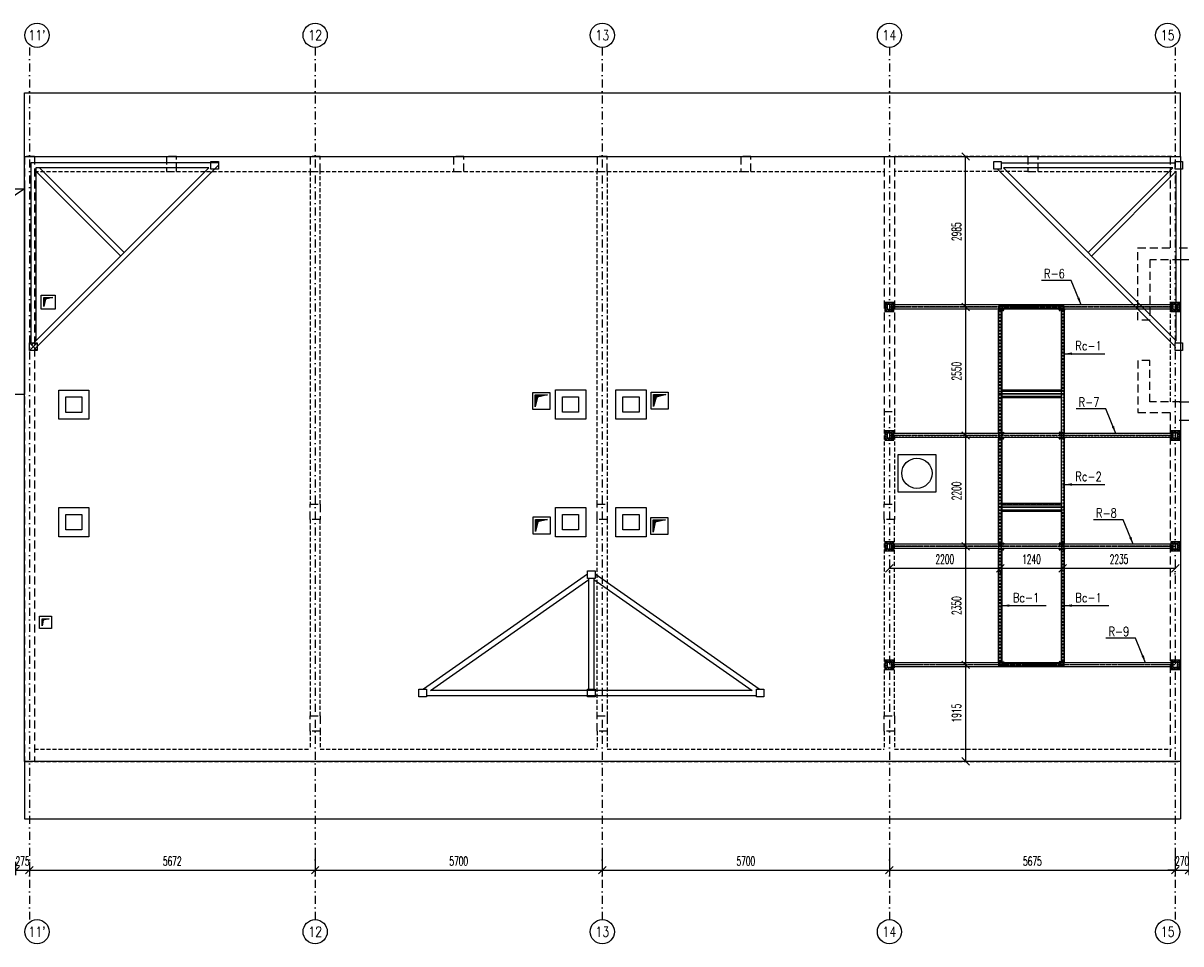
# Model space of a CAD drawing. Header units: millimetres. Extents: x -228255 to 14536, y -140109 to 119945.
# Tile 110 of 123: x -170671 to -147689, y 100839 to 119104. Entities that reach past the tile are written whole.
import ezdxf
from ezdxf.enums import TextEntityAlignment as Align

# ---------------------------------------------------------------- set-up
doc = ezdxf.new("R2010")
doc.units = ezdxf.units.MM
doc.header["$LTSCALE"] = 2.5
for name, pattern in [('DASHDOT', [25.4, 12.7, -6.35, 0, -6.35]), ('DASHDOT2', [12.7, 6.35, -3.175, 0, -3.175]), ('DASHED', [19.05, 12.7, -6.35]), ('DASHED2', [9.525, 6.35, -3.175])]:
    doc.linetypes.add(name, pattern=pattern)
for name, color, linetype in [('_otwory', 30, 'Continuous'), ('Istniejace', 31, 'Continuous'), ('Kominy', 3, 'Continuous'), ('Nadproza', 202, 'DASHED2'), ('Odnosnik', 54, 'Continuous'), ('Opis_osi', 7, 'Continuous'), ('Osie', 134, 'DASHDOT'), ('Osie_stal', 221, 'DASHDOT2'), ('Scian_nad', 13, 'Continuous'), ('Sciany_nosne', 2, 'DASHED'), ('Slupy', 30, 'DASHED'), ('stal', 4, 'Continuous'), ('Stal_nw', 181, 'DASHED2'), ('Urządzenie', 45, 'Continuous'), ('Widok', 8, 'Continuous'), ('Wymiary', 86, 'Continuous')]:
    doc.layers.add(name, color=color, linetype=linetype)
doc.styles.add('Romans', font='romans.shx', dxfattribs={"width": 0.6})
doc.styles.add('style1', font='romand.shx', dxfattribs={"width": 0.8})
doc.dimstyles.new('Skala_100', dxfattribs={"dimtxt": 180, "dimasz": 150, "dimexe": 100, "dimexo": 200, "dimgap": 90, "dimtad": 1, "dimdec": 0, "dimrnd": 1, "dimdsep": 46, "dimtxsty": 'Romans', "dimblk": 'OBLIQUE', "dimcen": 0, "dimdle": 10, "dimclrd": 256, "dimclre": 256, "dimclrt": 31, "dimadec": 0, "dimazin": 0, "dimtfac": 1, "dimtdec": 0, "dimtix": 1, "dimtmove": 2, "dimatfit": 0, "dimfxl": 1, "dimtolj": 1, "dimtzin": 0, "dimlwd": -1, "dimlwe": -1, "dimarcsym": 0})

# ---------------------------------------------------------------- blocks, each defined once
blk = doc.blocks.new('Os_centrum')
at = {"color": 7}
blk.add_circle((0, 0), 30, dxfattribs=at)
at = {"color": 31, "style": 'style1', "width": 0.8}
blk.add_attdef('222', text='', height=25, dxfattribs=at).set_placement((0, 0), align=Align.MIDDLE)
blk = doc.blocks.new('Zk100x100x4')
for points in [[(-42, -50), (42, -50, 0.414214), (50, -42), (50, 42, 0.414214), (42, 50), (-42, 50, 0.414214), (-50, 42), (-50, -42, 0.414214)], [(-42, -46), (42, -46, 0.414214), (46, -42), (46, 42, 0.414214), (42, 46), (-42, 46, 0.414214), (-46, 42), (-46, -42, 0.414214)]]:
    blk.add_lwpolyline(points, format="xyb", close=True)
blk = doc.blocks.new('_Oblique')
at = {"color": 0, "linetype": 'ByBlock', "lineweight": -2}
blk.add_line((-0.5, -0.5), (0.5, 0.5), dxfattribs=at)
blk = doc.blocks.new('*D86')
at = {"layer": 'Defpoints', "color": 0, "transparency": 16777216}
for p in [(-170821, 102666), (-170546, 102666), (-170546, 102300)]:
    blk.add_point(p, dxfattribs=at)
at = {"layer": 'Wymiary', "transparency": 16777216}
for p, q in [((-170821, 102300), (-170971, 102300)), ((-170821, 102466), (-170821, 102200)), ((-170821, 102300), (-170546, 102300)), ((-170546, 102466), (-170546, 102200)), ((-170546, 102300), (-170396, 102300))]:
    blk.add_line(p, q, dxfattribs=at)
at = {"layer": 'Wymiary', "transparency": 16777216, "xscale": 150, "yscale": 150, "zscale": 150}
blk.add_blockref('_Oblique', (-170821, 102300), dxfattribs=at)
at = {"layer": 'Wymiary', "transparency": 16777216, "xscale": 150, "yscale": 150, "zscale": 150, "rotation": 180}
blk.add_blockref('_Oblique', (-170546, 102300), dxfattribs=at)
at = {"layer": 'Wymiary', "color": 31, "transparency": 16777216, "insert": (-170683, 102480), "char_height": 180, "attachment_point": 5, "style": 'Romans'}
blk.add_mtext('\\A1;275', dxfattribs=at)
blk = doc.blocks.new('*D87')
at = {"layer": 'Defpoints', "color": 0, "transparency": 16777216}
for p in [(-164874, 102866), (-170546, 102666), (-164874, 102300)]:
    blk.add_point(p, dxfattribs=at)
at = {"layer": 'Wymiary', "transparency": 16777216}
for p, q in [((-164874, 102666), (-164874, 102200)), ((-170556, 102300), (-164864, 102300)), ((-170546, 102466), (-170546, 102200))]:
    blk.add_line(p, q, dxfattribs=at)
at = {"layer": 'Wymiary', "transparency": 16777216, "xscale": 150, "yscale": 150, "zscale": 150, "rotation": 180}
blk.add_blockref('_Oblique', (-170546, 102300), dxfattribs=at)
at = {"layer": 'Wymiary', "transparency": 16777216, "xscale": 150, "yscale": 150, "zscale": 150}
blk.add_blockref('_Oblique', (-164874, 102300), dxfattribs=at)
at = {"layer": 'Wymiary', "color": 31, "transparency": 16777216, "insert": (-167710, 102480), "char_height": 180, "attachment_point": 5, "style": 'Romans'}
blk.add_mtext('\\A1;5672', dxfattribs=at)
blk = doc.blocks.new('*D88')
at = {"layer": 'Defpoints', "color": 0, "transparency": 16777216}
for p in [(-164874, 102866), (-159174, 102866), (-159174, 102300)]:
    blk.add_point(p, dxfattribs=at)
at = {"layer": 'Wymiary', "transparency": 16777216}
for p, q in [((-164874, 102666), (-164874, 102200)), ((-159174, 102666), (-159174, 102200)), ((-164884, 102300), (-159164, 102300))]:
    blk.add_line(p, q, dxfattribs=at)
at = {"layer": 'Wymiary', "transparency": 16777216, "xscale": 150, "yscale": 150, "zscale": 150, "rotation": 180}
blk.add_blockref('_Oblique', (-164874, 102300), dxfattribs=at)
at = {"layer": 'Wymiary', "transparency": 16777216, "xscale": 150, "yscale": 150, "zscale": 150}
blk.add_blockref('_Oblique', (-159174, 102300), dxfattribs=at)
at = {"layer": 'Wymiary', "color": 31, "transparency": 16777216, "insert": (-162024, 102480), "char_height": 180, "attachment_point": 5, "style": 'Romans'}
blk.add_mtext('\\A1;5700', dxfattribs=at)
blk = doc.blocks.new('*D89')
at = {"layer": 'Defpoints', "color": 0, "transparency": 16777216}
for p in [(-159174, 102866), (-153474, 102866), (-153474, 102300)]:
    blk.add_point(p, dxfattribs=at)
at = {"layer": 'Wymiary', "transparency": 16777216}
for p, q in [((-159174, 102666), (-159174, 102200)), ((-153474, 102666), (-153474, 102200)), ((-159184, 102300), (-153464, 102300))]:
    blk.add_line(p, q, dxfattribs=at)
at = {"layer": 'Wymiary', "transparency": 16777216, "xscale": 150, "yscale": 150, "zscale": 150, "rotation": 180}
blk.add_blockref('_Oblique', (-159174, 102300), dxfattribs=at)
at = {"layer": 'Wymiary', "transparency": 16777216, "xscale": 150, "yscale": 150, "zscale": 150}
blk.add_blockref('_Oblique', (-153474, 102300), dxfattribs=at)
at = {"layer": 'Wymiary', "color": 31, "transparency": 16777216, "insert": (-156324, 102480), "char_height": 180, "attachment_point": 5, "style": 'Romans'}
blk.add_mtext('\\A1;5700', dxfattribs=at)
blk = doc.blocks.new('*D90')
at = {"layer": 'Defpoints', "color": 0, "transparency": 16777216}
for p in [(-153474, 102866), (-147799, 102866), (-147799, 102300)]:
    blk.add_point(p, dxfattribs=at)
at = {"layer": 'Wymiary', "transparency": 16777216}
for p, q in [((-153474, 102666), (-153474, 102200)), ((-147799, 102666), (-147799, 102200)), ((-153484, 102300), (-147789, 102300))]:
    blk.add_line(p, q, dxfattribs=at)
at = {"layer": 'Wymiary', "transparency": 16777216, "xscale": 150, "yscale": 150, "zscale": 150, "rotation": 180}
blk.add_blockref('_Oblique', (-153474, 102300), dxfattribs=at)
at = {"layer": 'Wymiary', "transparency": 16777216, "xscale": 150, "yscale": 150, "zscale": 150}
blk.add_blockref('_Oblique', (-147799, 102300), dxfattribs=at)
at = {"layer": 'Wymiary', "color": 31, "transparency": 16777216, "insert": (-150636, 102480), "char_height": 180, "attachment_point": 5, "style": 'Romans'}
blk.add_mtext('\\A1;5675', dxfattribs=at)
blk = doc.blocks.new('*D91')
at = {"layer": 'Defpoints', "color": 0, "transparency": 16777216}
for p in [(-147799, 102866), (-147529, 102866), (-147529, 102300)]:
    blk.add_point(p, dxfattribs=at)
at = {"layer": 'Wymiary', "transparency": 16777216}
for p, q in [((-147799, 102666), (-147799, 102200)), ((-147529, 102666), (-147529, 102200)), ((-147799, 102300), (-147949, 102300)), ((-147799, 102300), (-147529, 102300)), ((-147529, 102300), (-147379, 102300))]:
    blk.add_line(p, q, dxfattribs=at)
at = {"layer": 'Wymiary', "transparency": 16777216, "xscale": 150, "yscale": 150, "zscale": 150}
blk.add_blockref('_Oblique', (-147799, 102300), dxfattribs=at)
at = {"layer": 'Wymiary', "transparency": 16777216, "xscale": 150, "yscale": 150, "zscale": 150, "rotation": 180}
blk.add_blockref('_Oblique', (-147529, 102300), dxfattribs=at)
at = {"layer": 'Wymiary', "color": 31, "transparency": 16777216, "insert": (-147664, 102480), "char_height": 180, "attachment_point": 5, "style": 'Romans'}
blk.add_mtext('\\A1;270', dxfattribs=at)
blk = doc.blocks.new('*D112')
at = {"layer": 'Defpoints', "color": 0, "transparency": 16777216}
for p in [(-152184, 116459), (-151962, 116459), (-152184, 113474)]:
    blk.add_point(p, dxfattribs=at)
at = {"layer": 'Wymiary', "transparency": 16777216}
for p, q in [((-151984, 116459), (-151862, 116459)), ((-151962, 113464), (-151962, 116469)), ((-151984, 113474), (-151862, 113474))]:
    blk.add_line(p, q, dxfattribs=at)
at = {"layer": 'Wymiary', "transparency": 16777216, "xscale": 150, "yscale": 150, "zscale": 150}
for p, rotation in [((-151962, 116459), 90), ((-151962, 113474), 270)]:
    blk.add_blockref('_Oblique', p, dxfattribs=dict(at, rotation=rotation))
at = {"layer": 'Wymiary', "color": 31, "transparency": 16777216, "insert": (-152142, 114967), "char_height": 180, "attachment_point": 5, "rotation": 90, "style": 'Romans'}
blk.add_mtext('\\A1;2985', dxfattribs=at)
blk = doc.blocks.new('*D113')
at = {"layer": 'Defpoints', "color": 0, "transparency": 16777216}
for p in [(-152011, 113474), (-152004, 110924), (-151962, 110924)]:
    blk.add_point(p, dxfattribs=at)
at = {"layer": 'Wymiary', "transparency": 16777216}
for p, q in [((-151962, 113484), (-151962, 110914)), ((-151811, 113474), (-151862, 113474)), ((-151804, 110924), (-151862, 110924))]:
    blk.add_line(p, q, dxfattribs=at)
at = {"layer": 'Wymiary', "transparency": 16777216, "xscale": 150, "yscale": 150, "zscale": 150}
for p, rotation in [((-151962, 113474), 90), ((-151962, 110924), 270)]:
    blk.add_blockref('_Oblique', p, dxfattribs=dict(at, rotation=rotation))
at = {"layer": 'Wymiary', "color": 31, "transparency": 16777216, "insert": (-152142, 112199), "char_height": 180, "attachment_point": 5, "rotation": 90, "style": 'Romans'}
blk.add_mtext('\\A1;2550', dxfattribs=at)
blk = doc.blocks.new('*D114')
at = {"layer": 'Defpoints', "color": 0, "transparency": 16777216}
for p in [(-152004, 110924), (-152047, 108724), (-151962, 108724)]:
    blk.add_point(p, dxfattribs=at)
at = {"layer": 'Wymiary', "transparency": 16777216}
for p, q in [((-151962, 110934), (-151962, 108714)), ((-151804, 110924), (-151862, 110924)), ((-151847, 108724), (-151862, 108724))]:
    blk.add_line(p, q, dxfattribs=at)
at = {"layer": 'Wymiary', "transparency": 16777216, "xscale": 150, "yscale": 150, "zscale": 150}
for p, rotation in [((-151962, 110924), 90), ((-151962, 108724), 270)]:
    blk.add_blockref('_Oblique', p, dxfattribs=dict(at, rotation=rotation))
at = {"layer": 'Wymiary', "color": 31, "transparency": 16777216, "insert": (-152142, 109824), "char_height": 180, "attachment_point": 5, "rotation": 90, "style": 'Romans'}
blk.add_mtext('\\A1;2200', dxfattribs=at)
blk = doc.blocks.new('*D115')
at = {"layer": 'Defpoints', "color": 0, "transparency": 16777216}
for p in [(-152047, 108724), (-152003, 106374), (-151962, 106374)]:
    blk.add_point(p, dxfattribs=at)
at = {"layer": 'Wymiary', "transparency": 16777216}
for p, q in [((-151962, 108734), (-151962, 106364)), ((-151847, 108724), (-151862, 108724)), ((-151803, 106374), (-151862, 106374))]:
    blk.add_line(p, q, dxfattribs=at)
at = {"layer": 'Wymiary', "transparency": 16777216, "xscale": 150, "yscale": 150, "zscale": 150}
for p, rotation in [((-151962, 108724), 90), ((-151962, 106374), 270)]:
    blk.add_blockref('_Oblique', p, dxfattribs=dict(at, rotation=rotation))
at = {"layer": 'Wymiary', "color": 31, "transparency": 16777216, "insert": (-152142, 107549), "char_height": 180, "attachment_point": 5, "rotation": 90, "style": 'Romans'}
blk.add_mtext('\\A1;2350', dxfattribs=at)
blk = doc.blocks.new('*D116')
at = {"layer": 'Defpoints', "color": 0, "transparency": 16777216}
for p in [(-152003, 106374), (-152003, 104459), (-151962, 104459)]:
    blk.add_point(p, dxfattribs=at)
at = {"layer": 'Wymiary', "transparency": 16777216}
for p, q in [((-151962, 106384), (-151962, 104449)), ((-151803, 106374), (-151862, 106374)), ((-151803, 104459), (-151862, 104459))]:
    blk.add_line(p, q, dxfattribs=at)
at = {"layer": 'Wymiary', "transparency": 16777216, "xscale": 150, "yscale": 150, "zscale": 150}
for p, rotation in [((-151962, 106374), 90), ((-151962, 104459), 270)]:
    blk.add_blockref('_Oblique', p, dxfattribs=dict(at, rotation=rotation))
at = {"layer": 'Wymiary', "color": 31, "transparency": 16777216, "insert": (-152142, 105417), "char_height": 180, "attachment_point": 5, "rotation": 90, "style": 'Romans'}
blk.add_mtext('\\A1;1915', dxfattribs=at)
blk = doc.blocks.new('*D117')
at = {"layer": 'Defpoints', "color": 0, "transparency": 16777216}
for p in [(-153474, 108450), (-151274, 108436), (-151274, 108290)]:
    blk.add_point(p, dxfattribs=at)
at = {"layer": 'Wymiary', "transparency": 16777216}
for p, q in [((-153484, 108290), (-151264, 108290)), ((-153474, 108250), (-153474, 108190)), ((-151274, 108236), (-151274, 108190))]:
    blk.add_line(p, q, dxfattribs=at)
at = {"layer": 'Wymiary', "transparency": 16777216, "xscale": 150, "yscale": 150, "zscale": 150, "rotation": 180}
blk.add_blockref('_Oblique', (-153474, 108290), dxfattribs=at)
at = {"layer": 'Wymiary', "transparency": 16777216, "xscale": 150, "yscale": 150, "zscale": 150}
blk.add_blockref('_Oblique', (-151274, 108290), dxfattribs=at)
at = {"layer": 'Wymiary', "color": 31, "transparency": 16777216, "insert": (-152374, 108470), "char_height": 180, "attachment_point": 5, "style": 'Romans'}
blk.add_mtext('\\A1;2200', dxfattribs=at)
blk = doc.blocks.new('*D118')
at = {"layer": 'Defpoints', "color": 0, "transparency": 16777216}
for p in [(-151274, 108436), (-150034, 108368), (-150034, 108290)]:
    blk.add_point(p, dxfattribs=at)
at = {"layer": 'Wymiary', "transparency": 16777216}
for p, q in [((-151284, 108290), (-150024, 108290)), ((-151274, 108236), (-151274, 108190)), ((-150034, 108168), (-150034, 108190))]:
    blk.add_line(p, q, dxfattribs=at)
at = {"layer": 'Wymiary', "transparency": 16777216, "xscale": 150, "yscale": 150, "zscale": 150, "rotation": 180}
blk.add_blockref('_Oblique', (-151274, 108290), dxfattribs=at)
at = {"layer": 'Wymiary', "transparency": 16777216, "xscale": 150, "yscale": 150, "zscale": 150}
blk.add_blockref('_Oblique', (-150034, 108290), dxfattribs=at)
at = {"layer": 'Wymiary', "color": 31, "transparency": 16777216, "insert": (-150654, 108470), "char_height": 180, "attachment_point": 5, "style": 'Romans'}
blk.add_mtext('\\A1;1240', dxfattribs=at)
blk = doc.blocks.new('*D119')
at = {"layer": 'Defpoints', "color": 0, "transparency": 16777216}
for p in [(-150034, 108368), (-147799, 108368), (-147799, 108290)]:
    blk.add_point(p, dxfattribs=at)
at = {"layer": 'Wymiary', "transparency": 16777216}
for p, q in [((-150044, 108290), (-147789, 108290)), ((-150034, 108168), (-150034, 108190)), ((-147799, 108168), (-147799, 108190))]:
    blk.add_line(p, q, dxfattribs=at)
at = {"layer": 'Wymiary', "transparency": 16777216, "xscale": 150, "yscale": 150, "zscale": 150, "rotation": 180}
blk.add_blockref('_Oblique', (-150034, 108290), dxfattribs=at)
at = {"layer": 'Wymiary', "transparency": 16777216, "xscale": 150, "yscale": 150, "zscale": 150}
blk.add_blockref('_Oblique', (-147799, 108290), dxfattribs=at)
at = {"layer": 'Wymiary', "color": 31, "transparency": 16777216, "insert": (-148916, 108470), "char_height": 180, "attachment_point": 5, "style": 'Romans'}
blk.add_mtext('\\A1;2235', dxfattribs=at)

msp = doc.modelspace()

# ---------------------------------------------------------------- hatches: boundary and pattern name
at = {"layer": '_otwory'}
h = msp.add_hatch(color=256, dxfattribs=at)
h.dxf.hatch_style = 1
h.paths.add_polyline_path([(-170083.21, 113660.61), (-170263.21, 113660.61), (-170263.21, 113480.61), (-170227.76, 113629.18)])
h = msp.add_hatch(color=256, dxfattribs=at)
h.dxf.hatch_style = 1
h.paths.add_polyline_path([(-160263.38, 111729.75), (-160503.38, 111729.75), (-160503.38, 111489.75), (-160456.84, 111682.37)])
h = msp.add_hatch(color=256, dxfattribs=at)
h.dxf.hatch_style = 1
h.paths.add_polyline_path([(-157914.77, 111735.93), (-158154.77, 111735.93), (-158154.77, 111495.93), (-158102.28, 111681.05)])
h = msp.add_hatch(color=256, dxfattribs=at)
h.dxf.hatch_style = 1
h.paths.add_polyline_path([(-160258.53, 109257.16), (-160498.53, 109257.16), (-160498.53, 109017.16), (-160452.87, 109213.39)])
h = msp.add_hatch(color=256, dxfattribs=at)
h.dxf.hatch_style = 1
h.paths.add_polyline_path([(-157921.59, 109247.84), (-158161.59, 109247.84), (-158161.59, 109007.84), (-158126.38, 109206.97)])
h = msp.add_hatch(color=256, dxfattribs=at)
h.dxf.hatch_style = 1
h.paths.add_polyline_path([(-170155.34, 107287.83), (-170295.34, 107287.83), (-170295.34, 107147.83), (-170271.04, 107262.16)])

# ---------------------------------------------------------------- linework, layer by layer
for points in [[(-170313.21, 113710.61), (-170033.21, 113710.61), (-170033.21, 113430.61), (-170313.21, 113430.61)], [(-170263.21, 113660.61), (-170083.21, 113660.61), (-170227.76, 113629.18), (-170263.21, 113480.61)], [(-160553.38, 111779.75), (-160213.38, 111779.75), (-160213.38, 111439.75), (-160553.38, 111439.75)], [(-160503.38, 111729.75), (-160263.38, 111729.75), (-160456.84, 111682.37), (-160503.38, 111489.75)], [(-158204.77, 111785.93), (-157864.77, 111785.93), (-157864.77, 111445.93), (-158204.77, 111445.93)], [(-158154.77, 111735.93), (-157914.77, 111735.93), (-158102.28, 111681.05), (-158154.77, 111495.93)], [(-160548.53, 109307.16), (-160208.53, 109307.16), (-160208.53, 108967.16), (-160548.53, 108967.16)], [(-160498.53, 109257.16), (-160258.53, 109257.16), (-160452.87, 109213.39), (-160498.53, 109017.16)], [(-158211.59, 109297.84), (-157871.59, 109297.84), (-157871.59, 108957.84), (-158211.59, 108957.84)], [(-158161.59, 109247.84), (-157921.59, 109247.84), (-158126.38, 109206.97), (-158161.59, 109007.84)], [(-170345.34, 107337.83), (-170105.34, 107337.83), (-170105.34, 107097.83), (-170345.34, 107097.83)], [(-170295.34, 107287.83), (-170155.34, 107287.83), (-170271.04, 107262.16), (-170295.34, 107147.83)]]:
    msp.add_lwpolyline(points, close=True, dxfattribs=at)
at = {"layer": 'Istniejace'}
for p, q in [((-166791.8, 116334.24), (-170516.8, 116334.24)), ((-170516.8, 116334.24), (-170516.8, 112734.24)), ((-166941.8, 116359.24), (-166791.8, 116359.24)), ((-166941.8, 116209.24), (-166941.8, 116359.24)), ((-166791.8, 116359.24), (-166791.8, 116209.24)), ((-151253.7, 116334.24), (-147803.7, 116334.24)), ((-170501.53, 112720.22), (-166987.5, 116234.24)), ((-170429.06, 112651.45), (-166791.8, 116284.24)), ((-166987.5, 116234.24), (-170416.8, 116234.24)), ((-170416.8, 116234.24), (-170416.8, 112804.94)), ((-170416.8, 116164.78), (-168736.93, 114484.9)), ((-168666.17, 114555.57), (-170344.84, 116234.24)), ((-166791.8, 116209.24), (-166941.8, 116209.24)), ((-151328.61, 116209.24), (-147803.7, 112688.66)), ((-147850.66, 116234.24), (-151208, 116234.24)), ((-151208, 116234.24), (-147778.7, 112804.94)), ((-149529.33, 114555.57), (-147850.66, 116234.24)), ((-147778.7, 116164.78), (-149458.58, 114484.9)), ((-147778.7, 112804.94), (-147778.7, 116164.78)), ((-170541.8, 112759.24), (-170391.8, 112609.24)), ((-170391.8, 112759.24), (-170541.8, 112609.24)), ((-159465.61, 108172.64), (-162720.67, 105889.24)), ((-162582.41, 105864.24), (-159440.61, 108068.19)), ((-159440.61, 105889.24), (-159440.61, 108089.24)), ((-159340.61, 108089.24), (-159340.61, 105889.24)), ((-159340.61, 108068.19), (-156198.81, 105864.24)), ((-156060.55, 105889.24), (-159315.61, 108172.64)), ((-162665.61, 105764.24), (-156115.61, 105764.24)), ((-156198.81, 105864.24), (-162582.41, 105864.24))]:
    msp.add_line(p, q, dxfattribs=at)
at = {"layer": 'Istniejace', "ltscale": 5}
msp.add_line((-170645.61, 115819.24), (-176595.61, 111739.24), dxfattribs=at)
at = {"layer": 'Istniejace'}
for points in [[(-151403.7, 116359.24), (-151253.7, 116359.24), (-151253.7, 116209.24), (-151403.7, 116209.24)], [(-147803.7, 116359.24), (-147653.7, 116359.24), (-147653.7, 116209.24), (-147803.7, 116209.24)], [(-170541.8, 112759.24), (-170391.8, 112759.24), (-170391.8, 112609.24), (-170541.8, 112609.24)], [(-147803.7, 112759.24), (-147653.7, 112759.24), (-147653.7, 112609.24), (-147803.7, 112609.24)], [(-159465.61, 108239.24), (-159315.61, 108239.24), (-159315.61, 108089.24), (-159465.61, 108089.24)], [(-162815.61, 105889.24), (-162665.61, 105889.24), (-162665.61, 105739.24), (-162815.61, 105739.24)], [(-159465.61, 105889.24), (-159315.61, 105889.24), (-159315.61, 105739.24), (-159465.61, 105739.24)], [(-156115.61, 105889.24), (-155965.61, 105889.24), (-155965.61, 105739.24), (-156115.61, 105739.24)]]:
    msp.add_lwpolyline(points, close=True, dxfattribs=at)
at = {"layer": 'Istniejace', "ltscale": 5}
msp.add_lwpolyline([(-176595.61, 115819.24), (-170645.61, 115819.24), (-170645.61, 111739.24), (-176595.61, 111739.24)], close=True, dxfattribs=at)
at = {"layer": 'Kominy'}
for points in [[(-169965.61, 111826.17), (-169365.61, 111826.17), (-169365.61, 111246.17), (-169965.61, 111246.17)], [(-169825.61, 111691.17), (-169505.61, 111691.17), (-169505.61, 111381.17), (-169825.61, 111381.17)], [(-169965.61, 109494.24), (-169365.61, 109494.24), (-169365.61, 108914.24), (-169965.61, 108914.24)], [(-169825.61, 109359.24), (-169505.61, 109359.24), (-169505.61, 109049.24), (-169825.61, 109049.24)]]:
    msp.add_lwpolyline(points, close=True, dxfattribs=at)
at = {"layer": 'Kominy', "ltscale": 5}
for points in [[(-160103.38, 111829.24), (-159503.38, 111829.24), (-159503.38, 111249.24), (-160103.38, 111249.24)], [(-159963.38, 111694.24), (-159643.38, 111694.24), (-159643.38, 111384.24), (-159963.38, 111384.24)], [(-158903.38, 111829.24), (-158303.38, 111829.24), (-158303.38, 111249.24), (-158903.38, 111249.24)], [(-158763.38, 111694.24), (-158443.38, 111694.24), (-158443.38, 111384.24), (-158763.38, 111384.24)], [(-153303.38, 110549.24), (-152553.38, 110549.24), (-152553.38, 109799.24), (-153303.38, 109799.24)], [(-160103.38, 109494.24), (-159503.38, 109494.24), (-159503.38, 108914.24), (-160103.38, 108914.24)], [(-158903.38, 109494.24), (-158303.38, 109494.24), (-158303.38, 108914.24), (-158903.38, 108914.24)], [(-159963.38, 109359.24), (-159643.38, 109359.24), (-159643.38, 109049.24), (-159963.38, 109049.24)], [(-158763.38, 109359.24), (-158443.38, 109359.24), (-158443.38, 109049.24), (-158763.38, 109049.24)]]:
    msp.add_lwpolyline(points, close=True, dxfattribs=at)
msp.add_circle((-152928.38, 110174.24), 300, dxfattribs=at)
at = {"layer": 'Nadproza', "ltscale": 5}
for p, q in [((-170443.7, 116459.24), (-167823.7, 116459.24)), ((-167623.7, 116459.24), (-164975.61, 116459.24)), ((-164775.61, 116459.24), (-162125.61, 116459.24)), ((-161925.61, 116459.24), (-159275.61, 116459.24)), ((-159075.61, 116459.24), (-156425.61, 116459.24)), ((-156225.61, 116459.24), (-153575.61, 116459.24)), ((-150723.7, 116459.24), (-153375.61, 116459.24)), ((-147873.7, 116459.24), (-150523.7, 116459.24)), ((-170443.7, 116159.24), (-167823.7, 116159.24)), ((-167623.7, 116159.24), (-164975.61, 116159.24)), ((-164975.61, 116159.24), (-164975.61, 109553.38)), ((-164775.61, 116159.24), (-162125.61, 116159.24)), ((-164775.61, 109559.24), (-164775.61, 116159.24)), ((-161925.61, 116159.24), (-159275.61, 116159.24)), ((-159275.61, 109559.24), (-159275.61, 116159.24)), ((-159075.61, 116159.24), (-156425.61, 116159.24)), ((-159075.61, 116159.24), (-159075.61, 109559.24)), ((-156225.61, 116159.24), (-153575.61, 116159.24)), ((-150723.7, 116159.24), (-153375.61, 116159.24)), ((-150523.7, 116159.24), (-147873.7, 116159.24)), ((-147898.7, 114409.24), (-147898.7, 111589.24)), ((-147698.7, 114409.24), (-147698.7, 111589.24)), ((-153575.61, 111399.24), (-153575.61, 109559.24)), ((-153375.61, 111399.24), (-153375.61, 109559.24)), ((-164975.61, 109259.24), (-164975.61, 105359.24)), ((-164775.61, 105359.24), (-164775.61, 109259.24)), ((-159275.61, 105359.24), (-159275.61, 109259.24)), ((-159075.61, 109259.24), (-159075.61, 105359.24)), ((-153575.61, 109259.24), (-153575.61, 105359.24)), ((-153375.61, 105359.24), (-153375.61, 109259.24)), ((-164975.61, 105059.24), (-164975.61, 104699.24)), ((-164775.61, 105059.24), (-164775.61, 104699.24)), ((-159275.61, 105059.24), (-159275.61, 104699.24)), ((-159075.61, 105059.24), (-159075.61, 104699.24)), ((-153575.61, 105059.24), (-153575.61, 104699.24)), ((-153375.61, 105059.24), (-153375.61, 104699.24)), ((-170443.7, 104699.24), (-164975.61, 104699.24)), ((-164775.61, 104699.24), (-159275.61, 104699.24)), ((-159075.61, 104699.24), (-153575.61, 104699.24)), ((-153375.61, 104699.24), (-147873.7, 104699.24)), ((-170443.7, 104459.24), (-147873.7, 104459.24))]:
    msp.add_line(p, q, dxfattribs=at)
at = {"layer": 'Osie', "ltscale": 5}
for p, q in [((-170545.61, 118623.95), (-170545.61, 101319.24)), ((-164873.7, 118623.95), (-164873.7, 101319.24)), ((-159173.7, 118623.95), (-159173.7, 101319.24)), ((-153473.7, 118623.95), (-153473.7, 101319.24)), ((-147798.7, 118623.95), (-147798.7, 101319.24))]:
    msp.add_line(p, q, dxfattribs=at)
at = {"layer": 'Osie'}
for p, q in [((-153473.7, 113474.24), (-147798.7, 113474.24)), ((-151273.7, 106374.24), (-151273.7, 113474.24)), ((-150033.7, 113474.24), (-150033.7, 106374.24)), ((-150033.7, 111749.24), (-151273.7, 111749.24)), ((-153473.7, 110924.24), (-147798.7, 110924.24)), ((-150033.7, 109499.24), (-151273.7, 109499.24)), ((-147798.7, 108724.24), (-153473.7, 108724.24)), ((-147798.7, 106374.24), (-153473.7, 106374.24))]:
    msp.add_line(p, q, dxfattribs=at)
at = {"layer": 'Osie_stal'}
for p, q in [((-153385.66, 113544.24), (-153565.66, 113544.24)), ((-153545.66, 113564.24), (-153545.66, 113384.24)), ((-153405.66, 113384.24), (-153405.66, 113564.24)), ((-147708.7, 113544.24), (-147888.7, 113544.24)), ((-147868.7, 113564.24), (-147868.7, 113384.24)), ((-147728.7, 113384.24), (-147728.7, 113564.24)), ((-153565.66, 113404.24), (-153385.66, 113404.24)), ((-151293.2, 113393.24), (-151293.2, 113453.24)), ((-151219.2, 113393.24), (-151219.2, 113453.24)), ((-150088.2, 113393.24), (-150088.2, 113453.24)), ((-150014.2, 113393.24), (-150014.2, 113453.24)), ((-147888.7, 113404.24), (-147708.7, 113404.24)), ((-153545.66, 111014.24), (-153545.66, 110834.24)), ((-153405.66, 110834.24), (-153405.66, 111014.24)), ((-151293.2, 110945.24), (-151293.2, 111005.24)), ((-151219.2, 110945.24), (-151219.2, 111005.24)), ((-150088.2, 110945.24), (-150088.2, 111005.24)), ((-150014.2, 110945.24), (-150014.2, 111005.24)), ((-147868.7, 111014.24), (-147868.7, 110834.24)), ((-147728.7, 110834.24), (-147728.7, 111014.24)), ((-153385.66, 110994.24), (-153565.66, 110994.24)), ((-153565.66, 110854.24), (-153385.66, 110854.24)), ((-151293.2, 110843.24), (-151293.2, 110903.24)), ((-151219.2, 110843.24), (-151219.2, 110903.24)), ((-150088.2, 110843.24), (-150088.2, 110903.24)), ((-150014.2, 110843.24), (-150014.2, 110903.24)), ((-147708.7, 110994.24), (-147888.7, 110994.24)), ((-147888.7, 110854.24), (-147708.7, 110854.24)), ((-153383.7, 108794.24), (-153563.7, 108794.24)), ((-153543.7, 108814.24), (-153543.7, 108634.24)), ((-153403.7, 108634.24), (-153403.7, 108814.24)), ((-151293.2, 108745.24), (-151293.2, 108805.24)), ((-151219.2, 108745.24), (-151219.2, 108805.24)), ((-150088.2, 108745.24), (-150088.2, 108805.24)), ((-150014.2, 108745.24), (-150014.2, 108805.24)), ((-147708.7, 108794.24), (-147888.7, 108794.24)), ((-147868.7, 108814.24), (-147868.7, 108634.24)), ((-147728.7, 108634.24), (-147728.7, 108814.24)), ((-153563.7, 108654.24), (-153383.7, 108654.24)), ((-151293.2, 108643.24), (-151293.2, 108703.24)), ((-151219.2, 108643.24), (-151219.2, 108703.24)), ((-150088.2, 108643.24), (-150088.2, 108703.24)), ((-150014.2, 108643.24), (-150014.2, 108703.24)), ((-147888.7, 108654.24), (-147708.7, 108654.24)), ((-153383.7, 106444.24), (-153563.7, 106444.24)), ((-153543.7, 106464.24), (-153543.7, 106284.24)), ((-153403.7, 106284.24), (-153403.7, 106464.24)), ((-151293.2, 106395.24), (-151293.2, 106455.24)), ((-151219.2, 106395.24), (-151219.2, 106455.24)), ((-150088.2, 106395.24), (-150088.2, 106455.24)), ((-150014.2, 106395.24), (-150014.2, 106455.24)), ((-147708.7, 106444.24), (-147888.7, 106444.24)), ((-147868.7, 106464.24), (-147868.7, 106284.24)), ((-147728.7, 106284.24), (-147728.7, 106464.24)), ((-153563.7, 106304.24), (-153383.7, 106304.24)), ((-147888.7, 106304.24), (-147708.7, 106304.24))]:
    msp.add_line(p, q, dxfattribs=at)
at = {"layer": 'Scian_nad'}
for p, q in [((-147723.7, 114649.24), (-147553.7, 114649.24)), ((-145563.7, 114409.24), (-147723.7, 114409.24)), ((-147723.7, 111589.24), (-145328.7, 111589.24)), ((-141843.7, 111219.24), (-147723.7, 111219.24))]:
    msp.add_line(p, q, dxfattribs=at)
at = {"layer": 'Sciany_nosne', "ltscale": 5}
for p, q in [((-170445.61, 116459.24), (-170645.61, 116459.24)), ((-170645.61, 116459.24), (-170645.61, 104459.24)), ((-170445.61, 116459.24), (-170445.61, 104459.24)), ((-153575.61, 116459.24), (-153375.61, 116459.24)), ((-153575.61, 116459.24), (-153575.61, 111399.24)), ((-153375.61, 116459.24), (-153375.61, 111399.24)), ((-147898.7, 116459.24), (-147698.7, 116459.24)), ((-147898.7, 116459.24), (-147898.7, 114649.24)), ((-147698.7, 116459.24), (-147698.7, 114409.24)), ((-148543.7, 113209.24), (-148543.7, 114649.24)), ((-148543.7, 114649.24), (-147898.7, 114649.24)), ((-147698.7, 114409.24), (-148303.7, 114409.24)), ((-148303.7, 114409.24), (-148303.7, 113209.24)), ((-148303.7, 113209.24), (-148543.7, 113209.24)), ((-148303.7, 112409.24), (-148543.7, 112409.24)), ((-148543.7, 112409.24), (-148543.7, 111378.06)), ((-148303.7, 111589.24), (-148303.7, 112409.24)), ((-147698.7, 111589.24), (-148303.7, 111589.24)), ((-147698.7, 111589.24), (-147698.7, 104459.24)), ((-153575.61, 111399.24), (-153375.61, 111399.24)), ((-148543.7, 111378.06), (-147898.7, 111378.06)), ((-147898.7, 111378.06), (-147898.7, 104459.24)), ((-170645.61, 104459.24), (-170445.61, 104459.24)), ((-147898.7, 104459.24), (-147698.7, 104459.24))]:
    msp.add_line(p, q, dxfattribs=at)
at = {"layer": 'Slupy', "ltscale": 5}
for points in [[(-167823.7, 116159.24), (-167623.7, 116159.24), (-167623.7, 116459.24), (-167823.7, 116459.24)], [(-164975.61, 116159.24), (-164775.61, 116159.24), (-164775.61, 116459.24), (-164975.61, 116459.24)], [(-162125.61, 116159.24), (-161925.61, 116159.24), (-161925.61, 116459.24), (-162125.61, 116459.24)], [(-159275.61, 116159.24), (-159075.61, 116159.24), (-159075.61, 116459.24), (-159275.61, 116459.24)], [(-156425.61, 116159.24), (-156225.61, 116159.24), (-156225.61, 116459.24), (-156425.61, 116459.24)], [(-150723.7, 116159.24), (-150523.7, 116159.24), (-150523.7, 116459.24), (-150723.7, 116459.24)], [(-164975.61, 109559.24), (-164775.61, 109559.24), (-164775.61, 109259.24), (-164975.61, 109259.24)], [(-159275.61, 109559.24), (-159075.61, 109559.24), (-159075.61, 109259.24), (-159275.61, 109259.24)], [(-153575.61, 109559.24), (-153375.61, 109559.24), (-153375.61, 109259.24), (-153575.61, 109259.24)], [(-164975.61, 105359.24), (-164775.61, 105359.24), (-164775.61, 105059.24), (-164975.61, 105059.24)], [(-159275.61, 105359.24), (-159075.61, 105359.24), (-159075.61, 105059.24), (-159275.61, 105059.24)], [(-153575.61, 105359.24), (-153375.61, 105359.24), (-153375.61, 105059.24), (-153575.61, 105059.24)]]:
    msp.add_lwpolyline(points, close=True, dxfattribs=at)
at = {"layer": 'stal'}
for p, q in [((-147848.7, 113515.24), (-153425.66, 113515.24)), ((-147848.7, 113433.24), (-153425.66, 113433.24)), ((-147848.7, 110965.24), (-153425.66, 110965.24)), ((-147848.7, 110883.24), (-153425.66, 110883.24)), ((-147848.7, 108765.24), (-153425.66, 108765.24)), ((-147848.7, 108683.24), (-153425.66, 108683.24)), ((-147848.7, 106415.24), (-153425.66, 106415.24)), ((-147848.7, 106333.24), (-153425.66, 106333.24))]:
    msp.add_line(p, q, dxfattribs=at)
for points in [[(-153565.66, 113384.24), (-153385.66, 113384.24), (-153385.66, 113564.24), (-153565.66, 113564.24)], [(-147888.7, 113384.24), (-147708.7, 113384.24), (-147708.7, 113564.24), (-147888.7, 113564.24)], [(-151311.2, 113423.24), (-151201.2, 113423.24), (-151201.2, 113433.24), (-151311.2, 113433.24)], [(-151311.2, 113413.24), (-151201.2, 113413.24), (-151201.2, 113423.24), (-151311.2, 113423.24)], [(-151306.2, 113413.24), (-151241.2, 113413.24), (-151241.2, 110985.24), (-151306.2, 110985.24)], [(-149996.2, 113423.24), (-150106.2, 113423.24), (-150106.2, 113433.24), (-149996.2, 113433.24)], [(-149996.2, 113413.24), (-150106.2, 113413.24), (-150106.2, 113423.24), (-149996.2, 113423.24)], [(-150001.2, 113413.24), (-150066.2, 113413.24), (-150066.2, 110985.24), (-150001.2, 110985.24)], [(-151241.2, 111829.24), (-150066.2, 111829.24), (-150066.2, 111669.24), (-151241.2, 111669.24)], [(-153565.66, 110834.24), (-153385.66, 110834.24), (-153385.66, 111014.24), (-153565.66, 111014.24)], [(-147888.7, 110834.24), (-147708.7, 110834.24), (-147708.7, 111014.24), (-147888.7, 111014.24)], [(-151311.2, 110985.24), (-151201.2, 110985.24), (-151201.2, 110975.24), (-151311.2, 110975.24)], [(-151311.2, 110975.24), (-151201.2, 110975.24), (-151201.2, 110965.24), (-151311.2, 110965.24)], [(-151311.2, 110873.24), (-151201.2, 110873.24), (-151201.2, 110883.24), (-151311.2, 110883.24)], [(-151311.2, 110863.24), (-151201.2, 110863.24), (-151201.2, 110873.24), (-151311.2, 110873.24)], [(-151306.2, 110863.24), (-151241.2, 110863.24), (-151241.2, 108785.24), (-151306.2, 108785.24)], [(-149996.2, 110985.24), (-150106.2, 110985.24), (-150106.2, 110975.24), (-149996.2, 110975.24)], [(-149996.2, 110975.24), (-150106.2, 110975.24), (-150106.2, 110965.24), (-149996.2, 110965.24)], [(-149996.2, 110873.24), (-150106.2, 110873.24), (-150106.2, 110883.24), (-149996.2, 110883.24)], [(-149996.2, 110863.24), (-150106.2, 110863.24), (-150106.2, 110873.24), (-149996.2, 110873.24)], [(-150001.2, 110863.24), (-150066.2, 110863.24), (-150066.2, 108785.24), (-150001.2, 108785.24)], [(-151241.2, 109579.24), (-150066.2, 109579.24), (-150066.2, 109419.24), (-151241.2, 109419.24)], [(-153563.7, 108634.24), (-153383.7, 108634.24), (-153383.7, 108814.24), (-153563.7, 108814.24)], [(-151311.2, 108785.24), (-151201.2, 108785.24), (-151201.2, 108775.24), (-151311.2, 108775.24)], [(-151311.2, 108775.24), (-151201.2, 108775.24), (-151201.2, 108765.24), (-151311.2, 108765.24)], [(-149996.2, 108785.24), (-150106.2, 108785.24), (-150106.2, 108775.24), (-149996.2, 108775.24)], [(-149996.2, 108775.24), (-150106.2, 108775.24), (-150106.2, 108765.24), (-149996.2, 108765.24)], [(-147888.7, 108634.24), (-147708.7, 108634.24), (-147708.7, 108814.24), (-147888.7, 108814.24)], [(-151311.2, 108673.24), (-151201.2, 108673.24), (-151201.2, 108683.24), (-151311.2, 108683.24)], [(-151311.2, 108663.24), (-151201.2, 108663.24), (-151201.2, 108673.24), (-151311.2, 108673.24)], [(-151306.2, 108663.24), (-151241.2, 108663.24), (-151241.2, 106435.24), (-151306.2, 106435.24)], [(-149996.2, 108673.24), (-150106.2, 108673.24), (-150106.2, 108683.24), (-149996.2, 108683.24)], [(-149996.2, 108663.24), (-150106.2, 108663.24), (-150106.2, 108673.24), (-149996.2, 108673.24)], [(-150001.2, 108663.24), (-150066.2, 108663.24), (-150066.2, 106435.24), (-150001.2, 106435.24)], [(-153563.7, 106284.24), (-153383.7, 106284.24), (-153383.7, 106464.24), (-153563.7, 106464.24)], [(-151311.2, 106435.24), (-151201.2, 106435.24), (-151201.2, 106425.24), (-151311.2, 106425.24)], [(-151311.2, 106425.24), (-151201.2, 106425.24), (-151201.2, 106415.24), (-151311.2, 106415.24)], [(-149996.2, 106435.24), (-150106.2, 106435.24), (-150106.2, 106425.24), (-149996.2, 106425.24)], [(-149996.2, 106425.24), (-150106.2, 106425.24), (-150106.2, 106415.24), (-149996.2, 106415.24)], [(-147888.7, 106284.24), (-147708.7, 106284.24), (-147708.7, 106464.24), (-147888.7, 106464.24)]]:
    msp.add_lwpolyline(points, close=True, dxfattribs=at)
for centre in [(-153545.66, 113544.24), (-153405.66, 113544.24), (-147868.7, 113544.24), (-147728.7, 113544.24), (-153545.66, 113404.24), (-153405.66, 113404.24), (-147868.7, 113404.24), (-147728.7, 113404.24), (-153545.66, 110994.24), (-153545.66, 110854.24), (-153405.66, 110994.24), (-153405.66, 110854.24), (-147868.7, 110994.24), (-147868.7, 110854.24), (-147728.7, 110994.24), (-147728.7, 110854.24), (-153543.7, 108794.24), (-153403.7, 108794.24), (-147868.7, 108794.24), (-147728.7, 108794.24), (-153543.7, 108654.24), (-153403.7, 108654.24), (-147868.7, 108654.24), (-147728.7, 108654.24), (-153543.7, 106444.24), (-153403.7, 106444.24), (-147868.7, 106444.24), (-147728.7, 106444.24), (-153543.7, 106304.24), (-153403.7, 106304.24), (-147868.7, 106304.24), (-147728.7, 106304.24)]:
    msp.add_circle(centre, 6.5, dxfattribs=at)
at = {"layer": 'Stal_nw'}
for p, q in [((-147848.7, 113476.74), (-153425.66, 113476.74)), ((-147848.7, 113471.74), (-153425.66, 113471.74)), ((-151248.7, 110985.24), (-151248.7, 113416.41)), ((-150058.7, 110985.24), (-150058.7, 113416.41)), ((-151241.2, 111818.74), (-150066.2, 111818.74)), ((-151241.2, 111679.74), (-150066.2, 111679.74)), ((-147848.7, 110926.74), (-153425.66, 110926.74)), ((-147848.7, 110921.74), (-153425.66, 110921.74)), ((-151248.7, 108785.24), (-151248.7, 110866.41)), ((-150058.7, 108785.24), (-150058.7, 110866.41)), ((-151241.2, 109568.74), (-150066.2, 109568.74)), ((-151241.2, 109429.74), (-150066.2, 109429.74)), ((-147848.7, 108726.74), (-153425.66, 108726.74)), ((-147848.7, 108721.74), (-153425.66, 108721.74)), ((-151248.7, 106435.24), (-151248.7, 108666.41)), ((-150058.7, 106435.24), (-150058.7, 108666.41)), ((-147848.7, 106376.74), (-153425.66, 106376.74)), ((-147848.7, 106371.74), (-153425.66, 106371.74))]:
    msp.add_line(p, q, dxfattribs=at)
at = {"layer": 'Urządzenie', "ltscale": 5}
for points in [[(-151298.7, 113499.24), (-150008.7, 113499.24), (-150008.7, 106349.24), (-151298.7, 106349.24)], [(-150058.7, 111799.24), (-151248.7, 111799.24), (-151248.7, 113449.24), (-150058.7, 113449.24)], [(-151298.7, 111749.24), (-150008.7, 111749.24), (-150008.7, 111749.24), (-151298.7, 111749.24)], [(-151248.7, 109549.24), (-150058.7, 109549.24), (-150058.7, 111699.24), (-151248.7, 111699.24)], [(-150008.7, 109499.24), (-151298.7, 109499.24), (-151298.7, 109499.24), (-150008.7, 109499.24)], [(-150058.7, 106399.24), (-151248.7, 106399.24), (-151248.7, 109449.24), (-150058.7, 109449.24)]]:
    msp.add_lwpolyline(points, close=True, dxfattribs=at)
at = {"layer": 'Widok'}
for p, q in [((-170645.61, 116459.24), (-170645.61, 117719.24)), ((-170645.61, 117719.24), (-147698.7, 117719.24)), ((-147698.7, 116459.24), (-147698.7, 117719.24)), ((-170645.61, 104459.24), (-170645.61, 103319.24)), ((-147698.7, 104459.24), (-147698.7, 103319.24)), ((-170645.61, 103319.24), (-147698.7, 103319.24))]:
    msp.add_line(p, q, dxfattribs=at)
msp.add_lwpolyline([(-170645.61, 116459.24), (-147698.7, 116459.24), (-147698.7, 104459.24), (-170645.61, 104459.24)], close=True, dxfattribs=at)

# ---------------------------------------------------------------- block references
at = {"layer": 'Opis_osi', "ltscale": 5, "xscale": 8, "yscale": 8, "zscale": 8}
for p, values in [((-170395.61, 118863.95), {'222': "11'"}), ((-164873.7, 118863.95), {'222': '12'}), ((-159173.7, 118863.95), {'222': '13'}), ((-153473.7, 118863.95), {'222': '14'}), ((-147948.7, 118863.95), {'222': '15'}), ((-170395.61, 101079.24), {'222': "11'"}), ((-164873.7, 101079.24), {'222': '12'}), ((-159173.7, 101079.24), {'222': '13'}), ((-153473.7, 101079.24), {'222': '14'}), ((-147948.7, 101079.24), {'222': '15'})]:
    msp.add_blockref('Os_centrum', p, dxfattribs=at).add_auto_attribs(values)
at = {"layer": 'stal'}
for p in [(-153475.66, 113474.24), (-147798.7, 113474.24), (-153475.66, 110924.24), (-147798.7, 110924.24), (-153475.66, 108724.24), (-147798.7, 108724.24), (-153475.66, 106374.24), (-147798.7, 106374.24)]:
    msp.add_blockref('Zk100x100x4', p, dxfattribs=at)

# ---------------------------------------------------------------- texts
at = {"layer": 'Odnosnik', "style": 'style1', "width": 0.8}
for s, p in [('R-6', (-150404.55, 114044.9)), ('Rc-1', (-149783.55, 112614.94)), ('R-7', (-149717.99, 111494.9)), ('Rc-2', (-149783.55, 110020.28)), ('R-8', (-149372.12, 109294.9)), ('Bc-1', (-151023.55, 107617.59)), ('Bc-1', (-149783.55, 107617.59)), ('R-9', (-149126.07, 106944.9))]:
    msp.add_text(s, height=180, dxfattribs=at).set_placement(p)

# ---------------------------------------------------------------- dimensions: what is measured, and where the dimension line sits
at = {"layer": 'Wymiary'}
for base, p1, p2, picture, middle in [((-151962.33, 116459.24), (-152183.63, 113474.24), (-152183.63, 116459.24), '*D112', (-152142.33, 114966.74)), ((-151962.33, 110924.24), (-152010.82, 113474.24), (-152003.75, 110924.24), '*D113', (-152142.33, 112199.24)), ((-151962.33, 108724.24), (-152003.75, 110924.24), (-152047.5, 108724.24), '*D114', (-152142.33, 109824.24)), ((-151962.33, 106374.24), (-152047.5, 108724.24), (-152002.88, 106374.24), '*D115', (-152142.33, 107549.24)), ((-151962.33, 104459.24), (-152002.88, 106374.24), (-152002.88, 104459.24), '*D116', (-152142.33, 105416.74))]:
    dim = msp.add_linear_dim(base=base, p1=p1, p2=p2, angle=90, dimstyle='Skala_100', dxfattribs=at)
    dim.commit()
    dim.dimension.update_dxf_attribs({"geometry": picture, "text_midpoint": middle})
for base, p1, p2, picture, middle in [((-151273.7, 108290.22), (-153473.7, 108449.66), (-151273.7, 108436.13), '*D117', (-152373.7, 108470.22)), ((-150033.7, 108290.22), (-151273.7, 108436.13), (-150033.7, 108367.96), '*D118', (-150653.7, 108470.22)), ((-147798.7, 108290.22), (-150033.7, 108367.96), (-147798.7, 108367.96), '*D119', (-148916.2, 108470.22)), ((-164873.7, 102300.17), (-170545.61, 102665.97), (-164873.7, 102865.6), '*D87', (-167709.66, 102480.17)), ((-159173.7, 102300.17), (-164873.7, 102865.6), (-159173.7, 102865.6), '*D88', (-162023.7, 102480.17)), ((-153473.7, 102300.17), (-159173.7, 102865.6), (-153473.7, 102865.6), '*D89', (-156323.7, 102480.17)), ((-147798.7, 102300.17), (-153473.7, 102865.6), (-147798.7, 102865.6), '*D90', (-150636.2, 102480.17)), ((-147528.7, 102300.17), (-147798.7, 102865.6), (-147528.7, 102865.6), '*D91', (-147663.7, 102480.17)), ((-170545.61, 102300.17), (-170820.61, 102665.97), (-170545.61, 102665.97), '*D86', (-170683.11, 102480.17))]:
    dim = msp.add_linear_dim(base=base, p1=p1, p2=p2, dimstyle='Skala_100', dxfattribs=at)
    dim.commit()
    dim.dimension.update_dxf_attribs({"geometry": picture, "text_midpoint": middle})

# ---------------------------------------------------------------- leaders
at = {"layer": 'Odnosnik'}
for points in [[(-149667.44, 113515.24), (-149865.35, 114000.2), (-150453.48, 114000.2)], [(-150001.2, 112546.6), (-149200.59, 112546.6)], [(-148980.89, 110965.24), (-149178.8, 111450.2), (-149766.93, 111450.2)], [(-150001.2, 109951.94), (-149200.59, 109951.94)], [(-148635.02, 108765.24), (-148832.93, 109250.2), (-149421.06, 109250.2)], [(-151241.2, 107549.24), (-150360.91, 107549.24)], [(-150001.2, 107549.24), (-149120.91, 107549.24)], [(-148388.96, 106415.24), (-148586.88, 106900.2), (-149175.01, 106900.2)]]:
    msp.add_leader(points, dimstyle='Skala_100', override={"dimgap": 90, "dimtad": 0}, dxfattribs=at)

doc.saveas('drawing.dxf')
